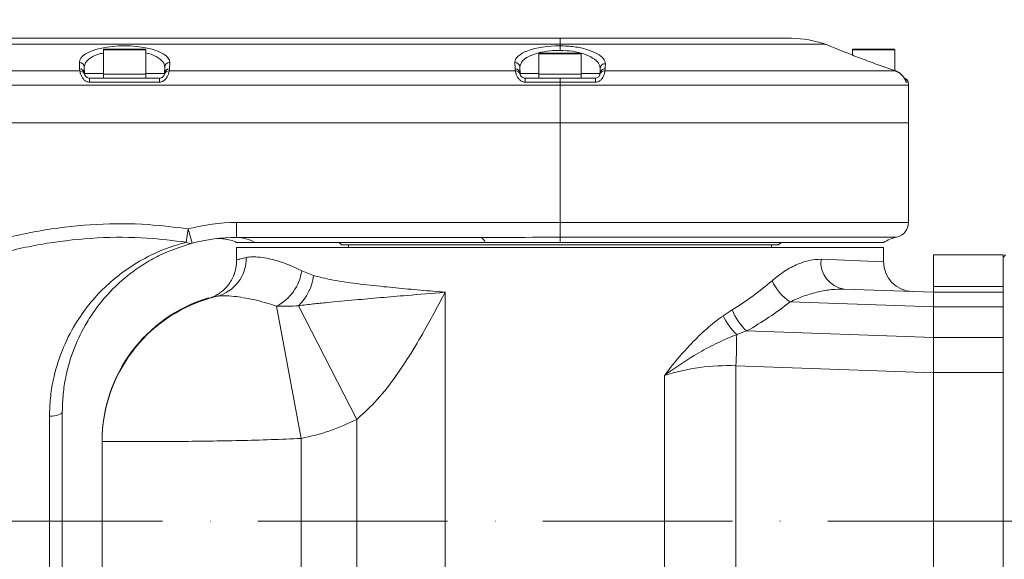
# Model space of a CAD drawing. Header units: millimetres. Extents: x 19214 to 26510, y -7957 to -532.
# Tile 38 of 150: x 22759 to 22957, y -5410 to -5302. Entities that reach past the tile are written whole.
import ezdxf

# ---------------------------------------------------------------- set-up
doc = ezdxf.new("R2010")
doc.units = ezdxf.units.MM
doc.header["$LTSCALE"] = 0.3175
doc.linetypes.add('ACAD_ISO10W100', pattern=[18, 12, -3, 0, -3])
for name, color, linetype, lineweight in [('1轮廓实线层', 7, 'Continuous', 18), ('7标注层', 4, 'Continuous', 13), ('中心线', 4, 'ACAD_ISO10W100', 20)]:
    doc.layers.add(name, color=color, linetype=linetype, lineweight=lineweight)
doc.styles.add('标准汉字', font='gbenor.shx', dxfattribs={"bigfont": 'gbcbig.shx'})
doc.dimstyles.new('M1：18', dxfattribs={"dimscale": 18, "dimtxt": 3.5, "dimasz": 2.5, "dimexe": 2, "dimexo": 0, "dimgap": 1.5, "dimtad": 1, "dimdec": 1, "dimdsep": 46, "dimtxsty": '标准汉字', "dimcen": 5, "dimdle": 5, "dimclrd": 1, "dimclre": 1, "dimclrt": 256, "dimadec": 4, "dimazin": 2, "dimtfac": 1, "dimtdec": 1, "dimtmove": 0, "dimatfit": 3, "dimfxl": 1, "dimtolj": 1, "dimarcsym": 0})

# ---------------------------------------------------------------- blocks, each defined once
blk = doc.blocks.new('*D28')
at = {"layer": '7标注层', "color": 1, "lineweight": -2, "ltscale": 10, "transparency": 16777216}
blk.add_line((23129.59, -5056.03), (23514.89, -4946.81), dxfattribs=at)
at = {"layer": '7标注层', "color": 1, "transparency": 16777216}
blk.add_solid([(23516.93, -4954.03), (23512.84, -4939.6), (23558.18, -4934.54)], dxfattribs=at)
at = {"layer": 'Defpoints', "color": 0, "transparency": 16777216}
for p in [(23558.18, -4934.54), (21908.02, -5402.32)]:
    blk.add_point(p, dxfattribs=at)
at = {"layer": '7标注层', "transparency": 16777216, "insert": (23238.11, -4964.47), "char_height": 63, "attachment_point": 5, "rotation": 15.8268, "style": '标准汉字'}
blk.add_mtext('\\A1;R1715.2', dxfattribs=at)

msp = doc.modelspace()

# ---------------------------------------------------------------- linework, layer by layer
at = {"layer": '1轮廓实线层', "ltscale": 10}
for p, q in [((22693.016, -5305.322), (22868.016, -5305.322)), ((22868.016, -5306.528), (22693.016, -5306.528)), ((22868.016, -5305.322), (22914.49, -5305.322)), ((22868.016, -5306.528), (22868.016, -5305.322)), ((22868.016, -5306.832), (22868.016, -5306.528)), ((22921.33, -5306.528), (22868.016, -5306.528)), ((22868.016, -5306.832), (22868.016, -5307.737)), ((22922.283, -5306.875), (22921.33, -5306.528)), ((22776.266, -5307.622), (22776.266, -5312.522)), ((22784.766, -5307.622), (22776.266, -5307.622)), ((22776.366, -5307.522), (22784.666, -5307.522)), ((22784.766, -5312.522), (22784.766, -5307.622)), ((22863.766, -5308.422), (22863.766, -5313.322)), ((22872.266, -5308.422), (22863.766, -5308.422)), ((22863.866, -5308.322), (22872.166, -5308.322)), ((22872.266, -5313.322), (22872.266, -5308.422)), ((22926.766, -5307.622), (22926.766, -5308.694)), ((22935.266, -5307.622), (22926.766, -5307.622)), ((22926.866, -5307.522), (22935.166, -5307.522)), ((22935.266, -5311.82), (22935.266, -5307.622)), ((22771.483, -5311.452), (22771.439, -5310.178)), ((22772.438, -5311.083), (22772.483, -5312.357)), ((22788.55, -5312.357), (22788.594, -5311.083)), ((22789.594, -5310.178), (22789.549, -5311.452)), ((22858.983, -5311.452), (22858.939, -5310.178)), ((22859.938, -5311.083), (22859.983, -5312.357)), ((22934.239, -5311.451), (22931.355, -5310.414)), ((22931.355, -5310.415), (22931.355, -5310.414)), ((22701.987, -5311.883), (22771.546, -5311.883)), ((22772.483, -5312.357), (22776.266, -5312.357)), ((22776.266, -5312.522), (22776.266, -5313.322)), ((22776.266, -5312.522), (22780.516, -5312.522)), ((22780.516, -5312.522), (22784.766, -5312.522)), ((22784.766, -5312.357), (22788.55, -5312.357)), ((22784.766, -5313.322), (22784.766, -5312.522)), ((22789.487, -5311.883), (22859.046, -5311.883)), ((22859.983, -5312.357), (22863.766, -5312.357)), ((22863.766, -5312.522), (22863.766, -5313.322)), ((22863.766, -5312.522), (22868.016, -5312.522)), ((22868.016, -5312.522), (22872.266, -5312.522)), ((22872.266, -5312.357), (22876.05, -5312.357)), ((22872.266, -5313.322), (22872.266, -5312.522)), ((22876.019, -5312.573), (22876.05, -5312.357)), ((22876.05, -5312.357), (22876.086, -5311.32)), ((22877.096, -5311.452), (22877.032, -5311.883)), ((22877.032, -5311.883), (22935.442, -5311.883)), ((22934.239, -5311.452), (22934.239, -5311.451)), ((22935.442, -5311.883), (22934.239, -5311.452)), ((22868.016, -5314.702), (22693.016, -5314.702)), ((22773.482, -5313.322), (22773.482, -5314.132)), ((22773.482, -5313.322), (22787.551, -5313.322)), ((22787.551, -5314.132), (22773.482, -5314.132)), ((22787.551, -5313.322), (22787.551, -5314.132)), ((22860.982, -5313.322), (22860.982, -5314.132)), ((22860.982, -5313.322), (22868.016, -5313.322)), ((22868.016, -5314.132), (22860.982, -5314.132)), ((22868.016, -5313.322), (22875.051, -5313.322)), ((22868.016, -5313.322), (22868.016, -5314.132)), ((22868.016, -5314.132), (22868.016, -5314.702)), ((22875.151, -5314.132), (22868.016, -5314.132)), ((22868.016, -5322.322), (22868.016, -5314.702)), ((22938.016, -5314.702), (22868.016, -5314.702)), ((22937.962, -5314.132), (22937.597, -5314.132)), ((22938.016, -5322.322), (22938.016, -5314.702)), ((22868.016, -5322.322), (22693.016, -5322.322)), ((22938.016, -5322.322), (22868.016, -5322.322)), ((22868.016, -5322.322), (22868.016, -5342.322)), ((22938.016, -5342.322), (22938.016, -5322.322)), ((22803.016, -5345.322), (22803.016, -5342.322)), ((22803.016, -5342.322), (22868.016, -5342.322)), ((22868.016, -5345.258), (22868.016, -5342.322)), ((22868.016, -5342.322), (22938.016, -5342.322)), ((22792.926, -5346.268), (22793.313, -5343.582)), ((22794.079, -5346.483), (22793.313, -5343.582)), ((22852.064, -5345.322), (22803.016, -5345.322)), ((22806.671, -5346.322), (22803.016, -5346.322)), ((22852.961, -5346.322), (22806.671, -5346.322)), ((22823.616, -5346.322), (22824.116, -5346.822)), ((22911.916, -5346.822), (22824.116, -5346.822)), ((22825.516, -5346.822), (22825.516, -5347.322)), ((22868.016, -5346.322), (22852.961, -5346.322)), ((22868.016, -5346.322), (22868.016, -5345.258)), ((22868.016, -5345.258), (22935.637, -5345.258)), ((22933.016, -5346.322), (22868.016, -5346.322)), ((22910.516, -5347.322), (22910.516, -5346.822)), ((22911.916, -5346.822), (22912.416, -5346.322)), ((22803.016, -5347.322), (22803.016, -5349.798)), ((22933.016, -5347.322), (22803.016, -5347.322)), ((22933.016, -5350.179), (22933.016, -5347.322)), ((22920.446, -5349.7), (22933.016, -5350.179)), ((22957.016, -5348.822), (22943.016, -5348.822)), ((22943.016, -5355.141), (22943.016, -5348.822)), ((22957.516, -5348.822), (22957.016, -5349.322)), ((22957.016, -5355.141), (22957.016, -5348.822)), ((22816.141, -5352.019), (22818.47, -5352.955)), ((22844.927, -5356.322), (22844.927, -5448.322)), ((22925.076, -5355.696), (22943.016, -5356.322)), ((22943.016, -5355.141), (22957.016, -5355.141)), ((22943.016, -5356.322), (22943.016, -5355.141)), ((22943.016, -5356.322), (22957.016, -5356.322)), ((22943.016, -5359.251), (22943.016, -5356.322)), ((22957.016, -5355.141), (22957.016, -5356.322)), ((22957.016, -5356.322), (22957.016, -5359.251)), ((22797.384, -5357.448), (22797.434, -5357.441)), ((22797.432, -5357.572), (22799.051, -5357.137)), ((22799.051, -5357.137), (22798.815, -5357.183)), ((22943.016, -5359.244), (22914.232, -5358.239)), ((22816.016, -5385.68), (22811.074, -5359.106)), ((22827.166, -5381.852), (22815.487, -5359.039)), ((22900.774, -5361.05), (22902.603, -5359.852)), ((22957.016, -5359.251), (22943.016, -5359.251)), ((22943.016, -5359.251), (22943.016, -5365.393)), ((22957.016, -5359.251), (22957.016, -5365.393)), ((22905.5, -5364.092), (22903.504, -5364.815)), ((22905.5, -5364.092), (22943.016, -5365.403)), ((22943.016, -5372.464), (22943.016, -5365.393)), ((22943.016, -5365.393), (22957.016, -5365.393)), ((22957.016, -5365.393), (22957.016, -5372.464)), ((22903.362, -5371.09), (22903.362, -5433.548)), ((22943.016, -5372.474), (22903.362, -5371.09)), ((22957.016, -5372.464), (22943.016, -5372.464)), ((22943.016, -5372.464), (22943.016, -5432.18)), ((22943.016, -5372.474), (22943.016, -5432.163)), ((22957.016, -5372.464), (22957.016, -5432.18)), ((22888.981, -5431.58), (22888.981, -5373.051)), ((22768.016, -5380.322), (22768.016, -5418.322)), ((22765.443, -5417.407), (22765.443, -5381.238)), ((22827.166, -5422.793), (22827.166, -5381.852)), ((22776.016, -5418.328), (22776.016, -5386.317)), ((22816.016, -5385.68), (22816.016, -5418.965))]:
    msp.add_line(p, q, dxfattribs=at)
at = {"layer": '1轮廓实线层', "lineweight": 20, "ltscale": 10}
for points in [[(22877.134, -5310.415), (22877.109, -5311.092), (22877.096, -5311.452)], [(22934.239, -5311.452), (22932.357, -5310.775), (22931.355, -5310.415)], [(22765.443, -5381.238), (22765.963, -5381.2), (22766.454, -5381.134), (22766.898, -5381.043), (22767.283, -5380.928), (22767.596, -5380.794), (22767.827, -5380.646), (22767.969, -5380.487), (22768.016, -5380.322)]]:
    msp.add_lwpolyline(points, dxfattribs=at)
for centre, radius, start, end in [((22914.49, -5325.322), 20, 70, 90), ((22776.366, -5307.622), 0.1, 90, 180), ((22784.666, -5307.622), 0.1, 0, 90), ((22863.866, -5308.422), 0.1, 90, 180), ((22872.166, -5308.422), 0.1, 0, 90), ((22926.866, -5307.622), 0.1, 90, 180), ((22935.166, -5307.622), 0.1, 0, 90), ((22771.471, -5311.147), 0.969, 3.76179, 91.92631), ((22789.561, -5311.147), 0.969, 88.07369, 176.23821), ((22858.971, -5311.147), 0.969, 3.76179, 91.92631), ((22877.057, -5311.385), 0.973, 85.43706, 176.1677), ((22773.482, -5311.383), 2, 182, 194.49651), ((22771.516, -5312.421), 0.969, 3.76179, 91.92631), ((22771.599, -5312.833), 0.951, 15.87489, 93.22027), ((22773.482, -5312.322), 1, 182, 194.49651), ((22789.434, -5312.833), 0.951, 86.77973, 164.12511), ((22787.551, -5312.322), 1, 345.50349, 358), ((22789.517, -5312.421), 0.969, 88.07369, 176.23821), ((22787.551, -5311.383), 2, 345.50349, 358), ((22860.982, -5311.383), 2, 182, 194.49651), ((22859.016, -5312.421), 0.969, 3.76179, 91.92631), ((22859.099, -5312.833), 0.951, 15.87489, 93.22027), ((22860.982, -5312.322), 1, 182, 194.49651), ((22876.938, -5312.835), 0.956, 84.36686, 164.07971), ((22877.021, -5312.422), 0.973, 85.55872, 176.16926), ((22873.233, -5313.958), 1.926, 354.81391, 19.28201), ((22936.98, -5314.322), 1, 10.95358, 77.80293), ((22936.613, -5314.322), 1.002, 10.88439, 39.72184), ((22935.016, -5314.702), 3, 0, 10.95358), ((22803.016, -5380.322), 38, 90, 104.79362), ((22935.016, -5342.322), 3, 281.93351, 360), ((22793.752, -5345.036), 1.483, 236.14398, 282.75917), ((22803.016, -5380.322), 35, 90, 104.79362), ((22803.005, -5352.544), 7.222, 59.48841, 89.91005), ((22851.664, -5346.584), 1.323, 11.38509, 72.40408), ((22937.291, -5353.085), 8, 101.93351, 122.29764), ((22797.136, -5349.554), 7.821, 284.16753, 1.45466), ((22925.892, -5350.28), 5.476, 173.91122, 261.43802), ((22939.016, -5350.179), 6, 179.93412, 268), ((22806.582, -5350.539), 9.673, 297.67188, 351.19851), ((22808.448, -5351.814), 10.087, 314.25051, 353.50045), ((22919.827, -5349.765), 10.155, 204.64296, 236.56407), ((22806.016, -5386.174), 30, 106.7228, 180.00546), ((22806.016, -5386.317), 30, 106.62637, 179.99974), ((22913.264, -5355.678), 11.449, 201.38038, 227.2987), ((22912.392, -5355.499), 12.875, 205.53812, 226.3459), ((22672.079, -5362.735), 231.434, 357.93131, 359.4852)]:
    msp.add_arc(centre, radius, start, end, dxfattribs=at)
at = {"layer": '1轮廓实线层', "ltscale": 10}
for centre, major_axis, ratio, start_param, end_param in [((22780.516, -5310.136), (9.078, 0), 0.3639996, 6.2704748, 9.4374884), ((22868.016, -5310.136), (9.078, 0), 0.3639996, 1.5707963, 3.1543031), ((22868.016, -5297.174), (-23.322, 67.97), 0.8926315, 3.3356962, 3.4889237), ((22867.72, -5301.414), (-51.502, 52.408), 0.9325449, 2.8910935, 3.0443209), ((22905.107, -5431.126), (-10.846, 59.408), 0.821592, 6.0994404, 6.3929356)]:
    msp.add_ellipse(centre, major_axis=major_axis, ratio=ratio, start_param=start_param, end_param=end_param, dxfattribs=at)
for points, knots in [([(22868.016, -5306.832), (22868.983, -5306.87), (22870.913, -5306.947), (22873.51, -5307.526), (22875.578, -5308.365), (22876.919, -5309.379), (22877.065, -5310.08), (22877.134, -5310.415)], [0, 0, 0, 0, 31978.6941445, 63859.3587186, 96882.6738402, 132318.0964241, 164704.8953422, 164704.8953422, 164704.8953422, 164704.8953422]), ([(22931.355, -5310.415), (22930.272, -5310.02), (22928.105, -5309.229), (22925.233, -5308.105), (22923.198, -5307.271), (22922.187, -5306.842), (22922.258, -5306.872), (22922.281, -5306.882)], [0, 0, 0, 0, 38295.2866002, 76642.4107893, 114180.8354191, 149281.6356399, 165337.1770555, 165337.1770555, 165337.1770555, 165337.1770555]), ([(22776.266, -5308.272), (22776.001, -5308.329), (22774.959, -5308.551), (22773.641, -5309.225), (22772.579, -5310.138), (22772.482, -5310.792), (22772.438, -5311.083)], [0, 0, 0, 0, 13842.6460909, 54300.6248362, 97660.0472122, 132551.7372206, 132551.7372206, 132551.7372206, 132551.7372206]), ([(22788.594, -5311.083), (22788.562, -5310.828), (22788.48, -5310.181), (22787.408, -5309.223), (22786.023, -5308.501), (22784.935, -5308.298), (22784.766, -5308.267)], [0, 0, 0, 0, 30570.7570096, 77546.578614, 124136.7590582, 132682.133858, 132682.133858, 132682.133858, 132682.133858]), ([(22868.016, -5307.737), (22867.342, -5307.757), (22865.799, -5307.804), (22863.575, -5308.216), (22861.639, -5308.922), (22860.208, -5309.902), (22860.033, -5310.67), (22859.938, -5311.083)], [0, 0, 0, 0, 25031.1501222, 57248.0596547, 89619.2559097, 124183.904386, 164597.8406252, 164597.8406252, 164597.8406252, 164597.8406252]), ([(22876.086, -5311.32), (22876.025, -5310.985), (22875.898, -5310.285), (22874.715, -5309.272), (22872.889, -5308.434), (22870.589, -5307.852), (22868.873, -5307.775), (22868.016, -5307.737)], [0, 0, 0, 0, 32653.6636912, 68329.6178178, 101402.9382739, 133105.9630466, 164734.2444702, 164734.2444702, 164734.2444702, 164734.2444702]), ([(22773.482, -5314.132), (22773.373, -5314.124), (22773.063, -5314.102), (22772.773, -5313.951), (22772.443, -5313.712), (22772.131, -5313.389), (22771.806, -5312.821), (22771.613, -5312.245), (22771.568, -5312.005), (22771.546, -5311.883)], [0, 0, 0, 0, 18082.8715393, 51375.6625715, 52153.6392697, 86873.3508734, 126730.5294804, 173383.7758311, 221308.4255885, 221308.4255885, 221308.4255885, 221308.4255885]), ([(22772.514, -5312.573), (22772.524, -5312.611), (22772.544, -5312.683), (22772.634, -5312.87), (22772.802, -5313.072), (22773.039, -5313.233), (22773.276, -5313.312), (22773.428, -5313.32), (22773.482, -5313.322)], [0, 0, 0, 0, 49034.8798837, 90634.7265523, 121653.963436, 147809.0525951, 175151.9796098, 190333.291159, 190333.291159, 190333.291159, 190333.291159]), ([(22789.487, -5311.883), (22789.481, -5311.914), (22789.459, -5312.041), (22789.384, -5312.371), (22789.175, -5312.932), (22788.83, -5313.485), (22788.455, -5313.825), (22788.112, -5314.025), (22787.834, -5314.12), (22787.615, -5314.13), (22787.551, -5314.132)], [0, 0, 0, 0, 15868.752816, 64604.4528746, 112374.5866003, 161885.1864654, 195079.8086738, 207557.8326709, 236408.1079136, 248405.2085627, 248405.2085627, 248405.2085627, 248405.2085627]), ([(22787.551, -5313.322), (22787.659, -5313.312), (22787.853, -5313.294), (22788.048, -5313.195), (22788.199, -5313.089), (22788.287, -5313.004), (22788.394, -5312.868), (22788.472, -5312.724), (22788.505, -5312.623), (22788.516, -5312.583), (22788.519, -5312.573)], [0, 0, 0, 0, 39209.4606813, 70582.8785175, 79943.662985, 113190.6881213, 124260.8235921, 172535.6376759, 228844.3524671, 248398.5781466, 248398.5781466, 248398.5781466, 248398.5781466]), ([(22860.982, -5314.132), (22860.873, -5314.124), (22860.563, -5314.102), (22860.273, -5313.951), (22859.943, -5313.712), (22859.631, -5313.389), (22859.306, -5312.821), (22859.113, -5312.245), (22859.068, -5312.005), (22859.046, -5311.883)], [0, 0, 0, 0, 18199.7565822, 51707.7473574, 52490.7527834, 87434.8875365, 127549.6971298, 174504.5032571, 222738.9309571, 222738.9309571, 222738.9309571, 222738.9309571]), ([(22860.014, -5312.573), (22860.024, -5312.611), (22860.044, -5312.683), (22860.134, -5312.87), (22860.302, -5313.072), (22860.539, -5313.233), (22860.776, -5313.312), (22860.928, -5313.32), (22860.982, -5313.322)], [0, 0, 0, 0, 49352.4043627, 91221.6300871, 122441.7314791, 148766.1874456, 176286.1730903, 191565.7909483, 191565.7909483, 191565.7909483, 191565.7909483]), ([(22875.051, -5313.322), (22875.161, -5313.311), (22875.39, -5313.289), (22875.686, -5313.115), (22875.883, -5312.897), (22875.986, -5312.692), (22876.007, -5312.615), (22876.019, -5312.573)], [0, 0, 0, 0, 26019.6986116, 53650.475931, 84767.9549693, 120074.2143719, 164773.94328, 164773.94328, 164773.94328, 164773.94328]), ([(22877.032, -5311.883), (22877.019, -5312.018), (22876.995, -5312.272), (22876.799, -5312.896), (22876.453, -5313.474), (22876.07, -5313.822), (22875.72, -5314.024), (22875.444, -5314.119), (22875.217, -5314.129), (22875.151, -5314.132)], [0, 0, 0, 0, 51920.7230774, 98247.9011462, 143942.2891293, 175647.4072588, 185507.1424175, 212072.941736, 223000.5442305, 223000.5442305, 223000.5442305, 223000.5442305]), ([(22937.393, -5313.715), (22937.393, -5313.715), (22937.397, -5313.721), (22937.381, -5313.695), (22937.334, -5313.607), (22937.219, -5313.398), (22936.974, -5313.005), (22936.487, -5312.467), (22935.931, -5312.046), (22935.528, -5311.935), (22935.429, -5311.908)], [0, 0, 0, 0, 75.9559257, 12125.9558877, 28741.5003932, 52999.8292944, 94979.6244898, 155398.026188, 227650.1178239, 251141.3880311, 251141.3880311, 251141.3880311, 251141.3880311]), ([(22937.597, -5314.132), (22937.594, -5314.132), (22937.57, -5314.127), (22937.53, -5314.054), (22937.433, -5313.85), (22937.282, -5313.511), (22936.902, -5312.907), (22936.291, -5312.277), (22935.729, -5312.016), (22935.442, -5311.883)], [0, 0, 0, 0, 5079.0802217, 36197.3144193, 41642.8572816, 79503.9631913, 122499.9903497, 172311.7984854, 224010.9637195, 224010.9637195, 224010.9637195, 224010.9637195]), ([(22793.313, -5455.063), (22791.307, -5455.318), (22787.295, -5455.829), (22779.691, -5456.209), (22770.518, -5455.824), (22759.923, -5454.151), (22749.673, -5451.414), (22739.85, -5447.732), (22730.556, -5443.128), (22722.694, -5438.057), (22716.231, -5432.821), (22711.041, -5427.688), (22706.962, -5422.633), (22703.892, -5417.856), (22701.675, -5413.516), (22699.858, -5408.685), (22698.709, -5403.354), (22698.474, -5397.622), (22699.316, -5391.957), (22701.047, -5386.51), (22703.534, -5381.355), (22706.609, -5376.524), (22710.427, -5371.694), (22715.007, -5366.954), (22720.356, -5362.407), (22726.988, -5357.71), (22735.033, -5353.143), (22744.534, -5349.022), (22754.4, -5345.835), (22764.547, -5343.625), (22774.879, -5342.52), (22784.524, -5342.507), (22790.634, -5343.254), (22793.313, -5343.582)], [0, 0, 0, 0, 22669.7545469, 45337.1860103, 85284.3461765, 125374.5448318, 165363.0393512, 204045.0021689, 242816.1981856, 281445.5841165, 308672.7225977, 335956.8412116, 363139.7719434, 381321.2674534, 399539.2998352, 417686.8870136, 439050.6662948, 460397.5714552, 481650.9490286, 502928.5226455, 524243.8370463, 545649.9412709, 567010.782979, 593178.2814393, 619418.0356094, 645612.8851197, 684199.9014401, 722912.0152291, 761539.2525355, 800285.4686367, 839135.2955012, 877855.961994, 908108.9341424, 908108.9341424, 908108.9341424, 908108.9341424]), ([(22792.926, -5346.268), (22790.319, -5345.95), (22784.38, -5345.226), (22775.006, -5345.24), (22764.969, -5346.312), (22755.104, -5348.453), (22745.502, -5351.536), (22736.246, -5355.523), (22728.418, -5359.934), (22721.975, -5364.457), (22716.787, -5368.819), (22712.353, -5373.348), (22708.659, -5377.939), (22705.682, -5382.508), (22703.275, -5387.359), (22701.592, -5392.46), (22700.769, -5397.738), (22701.002, -5403.078), (22702.289, -5408.804), (22704.814, -5414.7), (22708.512, -5420.594), (22712.95, -5426.004), (22717.978, -5430.912), (22724.251, -5435.942), (22731.893, -5440.83), (22740.941, -5445.279), (22750.498, -5448.839), (22760.465, -5451.49), (22770.765, -5453.114), (22779.683, -5453.488), (22787.075, -5453.119), (22790.975, -5452.624), (22792.926, -5452.377)], [0, 0, 0, 0, 29492.9514896, 67188.801318, 105010.0011021, 142731.8953386, 180405.7543628, 218160.9054203, 255795.6261387, 281139.3973293, 306525.3745734, 331843.110788, 352232.3255803, 372662.2458407, 393005.1829579, 412914.5358893, 432794.9874665, 452686.625092, 472599.0431346, 498442.8286914, 524338.6603272, 550564.4664919, 576885.5561267, 603153.6110092, 640788.5859378, 678559.7269433, 716245.5837249, 755204.7674462, 794261.1051741, 833178.3777744, 855260.6525296, 877345.2752791, 877345.2752791, 877345.2752791, 877345.2752791]), ([(22765.443, -5381.238), (22765.48, -5380.014), (22765.555, -5377.565), (22766.279, -5373.081), (22767.834, -5367.958), (22770.382, -5362.891), (22773.337, -5358.712), (22776.472, -5355.302), (22780.039, -5352.276), (22784.005, -5349.719), (22788.329, -5347.624), (22791.395, -5346.72), (22792.926, -5346.268)], [0, 0, 0, 0, 20766.2893343, 41536.1319525, 78672.0496711, 115841.3096551, 145986.0280431, 176237.8910457, 206411.4026075, 239479.1620929, 272641.4433308, 305721.6344342, 305721.6344342, 305721.6344342, 305721.6344342]), ([(22794.079, -5346.483), (22791.94, -5347.171), (22788.709, -5348.21), (22784.693, -5350.439), (22781.023, -5352.939), (22777.724, -5355.955), (22774.876, -5359.416), (22772.556, -5362.881), (22770.293, -5367.433), (22768.819, -5372.385), (22768.123, -5376.755), (22768.052, -5379.129), (22768.016, -5380.322)], [0, 0, 0, 0, 49314.4953055, 74456.1972577, 99745.7043671, 144566.6027474, 167483.9644842, 190568.5234808, 227135.9365116, 264667.7433053, 285139.3504594, 305840.4449722, 305840.4449722, 305840.4449722, 305840.4449722]), ([(22799.005, -5345.566), (22799.128, -5345.558), (22799.604, -5345.526), (22800.45, -5345.567), (22801.599, -5345.78), (22802.501, -5346.045), (22803.015, -5346.339), (22803.119, -5346.399)], [0, 0, 0, 0, 14820.1040198, 57152.8562118, 95720.2690523, 150009.0108271, 163879.3551798, 163879.3551798, 163879.3551798, 163879.3551798]), ([(22852.064, -5345.322), (22853.627, -5345.318), (22858.938, -5345.305), (22864.26, -5345.277), (22868.016, -5345.258)], [0, 0, 0, 0, 22140.9539882, 75232.1860259, 75232.1860259, 75232.1860259, 75232.1860259]), ([(22803.01, -5349.798), (22803.022, -5349.997), (22803.064, -5350.668), (22802.863, -5351.777), (22802.458, -5353.046), (22801.879, -5354.155), (22801.196, -5355.095), (22800.454, -5355.863), (22799.71, -5356.458), (22799.031, -5356.888), (22798.466, -5357.176), (22798.067, -5357.347), (22797.856, -5357.428), (22797.796, -5357.449), (22797.783, -5357.453)], [0, 0, 0, 0, 20677.5024926, 69875.1055831, 115981.7868129, 159197.1793686, 199510.8907399, 236723.6424738, 270352.0204715, 299292.9545115, 322274.6232877, 341449.1486632, 359686.7763056, 364433.433805, 364433.433805, 364433.433805, 364433.433805]), ([(22803.019, -5349.798), (22803.018, -5349.798), (22802.943, -5349.815), (22803.209, -5349.757), (22803.805, -5349.629), (22804.57, -5349.447), (22804.954, -5349.356)], [0, 0, 0, 0, 645.7496736, 46236.4968322, 89406.4119864, 132868.9848253, 132868.9848253, 132868.9848253, 132868.9848253]), ([(22804.954, -5349.356), (22805.348, -5349.289), (22806.135, -5349.156), (22807.711, -5349.252), (22809.58, -5349.567), (22811.661, -5350.137), (22813.856, -5350.911), (22815.377, -5351.649), (22816.141, -5352.019)], [0, 0, 0, 0, 32622.1988375, 65244.5284307, 98908.5844236, 132569.038292, 161584.5893276, 190841.6511067, 190841.6511067, 190841.6511067, 190841.6511067]), ([(22910.598, -5353.999), (22911.439, -5353.33), (22913.142, -5351.974), (22915.701, -5350.656), (22918.18, -5349.799), (22919.684, -5349.733), (22920.446, -5349.7)], [0, 0, 0, 0, 34138.2812581, 69140.85221, 101129.014613, 133943.4961605, 133943.4961605, 133943.4961605, 133943.4961605]), ([(22818.47, -5352.955), (22819.684, -5353.263), (22822.374, -5353.945), (22827.107, -5354.595), (22832.246, -5355.177), (22837.417, -5355.675), (22841.569, -5356.039), (22844.108, -5356.254), (22844.911, -5356.321), (22844.927, -5356.322)], [0, 0, 0, 0, 37424.3034153, 82929.0614427, 128438.1881365, 166582.1006129, 204726.1111164, 221843.7861378, 222183.8078042, 222183.8078042, 222183.8078042, 222183.8078042]), ([(22844.927, -5356.322), (22844.91, -5356.324), (22842.302, -5356.533), (22837.896, -5356.894), (22831.919, -5357.409), (22826.568, -5357.882), (22822.079, -5358.329), (22818.46, -5358.635), (22816.476, -5358.905), (22815.487, -5359.039)], [0, 0, 0, 0, 345.1039339, 53963.3188091, 92973.4358036, 132166.5136081, 177175.0855455, 199752.1114014, 222221.395179, 222221.395179, 222221.395179, 222221.395179]), ([(22844.927, -5356.322), (22844.922, -5356.332), (22844.251, -5357.607), (22842.904, -5360.146), (22840.531, -5364.446), (22837.734, -5369.221), (22834.283, -5374.313), (22830.793, -5378.609), (22828.213, -5380.916), (22827.166, -5381.852)], [0, 0, 0, 0, 244.6817837, 30989.7547131, 61716.3297178, 105407.6601195, 149114.3339411, 192639.1274493, 222359.8645802, 222359.8645802, 222359.8645802, 222359.8645802]), ([(22925.076, -5355.696), (22924.24, -5355.705), (22922.555, -5355.724), (22919.866, -5356.217), (22917.067, -5356.992), (22915.181, -5357.822), (22914.232, -5358.239)], [0, 0, 0, 0, 32208.5090369, 64893.5776629, 99224.2430727, 134002.7021358, 134002.7021358, 134002.7021358, 134002.7021358]), ([(22811.074, -5359.106), (22809.479, -5358.617), (22807.062, -5357.876), (22804.335, -5357.39), (22802.286, -5357.1), (22800.389, -5356.964), (22799.499, -5357.079), (22799.051, -5357.137)], [0, 0, 0, 0, 47184.9787739, 71468.6018741, 95751.2828444, 129559.8871021, 163897.4712487, 163897.4712487, 163897.4712487, 163897.4712487]), ([(22815.487, -5359.039), (22814.779, -5359.073), (22813.36, -5359.143), (22811.838, -5359.118), (22811.074, -5359.106)], [0, 0, 0, 0, 37385.5976124, 74998.4343411, 74998.4343411, 74998.4343411, 74998.4343411]), ([(22888.981, -5373.051), (22888.987, -5373.043), (22889.399, -5372.496), (22891.016, -5370.399), (22893.658, -5367.296), (22897.051, -5363.955), (22899.355, -5362.06), (22900.617, -5361.162), (22900.774, -5361.05)], [0, 0, 0, 0, 345.6453609, 22679.2105844, 87795.8414811, 136474.6553319, 185116.2816173, 192036.8532065, 192036.8532065, 192036.8532065, 192036.8532065]), ([(22903.504, -5364.815), (22903.329, -5364.883), (22901.889, -5365.442), (22899.207, -5366.651), (22895.06, -5368.891), (22891.677, -5371.078), (22889.543, -5372.63), (22888.99, -5373.044), (22888.981, -5373.051)], [0, 0, 0, 0, 6551.6809178, 54000.7927979, 101748.0343735, 168410.2648124, 191663.7785495, 192073.5280176, 192073.5280176, 192073.5280176, 192073.5280176]), ([(22827.166, -5381.852), (22825.396, -5382.683), (22821.818, -5384.364), (22817.964, -5385.238), (22816.016, -5385.68)], [0, 0, 0, 0, 37133.9432279, 75042.4504531, 75042.4504531, 75042.4504531, 75042.4504531]), ([(22816.016, -5385.68), (22813.994, -5385.766), (22809.815, -5385.943), (22803.569, -5386.111), (22797.513, -5386.222), (22791.894, -5386.283), (22786.941, -5386.311), (22782.725, -5386.32), (22779.44, -5386.322), (22777.17, -5386.322), (22776.141, -5386.322), (22776.048, -5386.318), (22776.016, -5386.317)], [0, 0, 0, 0, 29598.1877837, 61139.0946275, 93547.0604691, 125246.2015019, 157824.0325268, 190008.3426216, 223112.8840999, 255497.9898523, 288821.1888939, 306183.7774914, 306183.7774914, 306183.7774914, 306183.7774914])]:
    msp.add_open_spline(points, degree=3, knots=knots, dxfattribs=at)
at = {"layer": '中心线', "ltscale": 10}
msp.add_line((21490.573, -5402.322), (23078.253, -5402.322), dxfattribs=at)

# ---------------------------------------------------------------- dimensions: what is measured, and where the dimension line sits
at = {"layer": '7标注层', "ltscale": 10}
dim = msp.add_radius_dim(center=(21908.016, -5402.322), mpoint=(23558.182, -4934.54), dimstyle='M1：18', override={"dimpost": 'R<>', "dimsah": 1, "dimtzin": 8}, dxfattribs=at)
dim.commit()
dim.dimension.update_dxf_attribs({"geometry": '*D28', "text_midpoint": (23254.069, -5020.749), "dimtype": 164})

doc.saveas('drawing.dxf')
